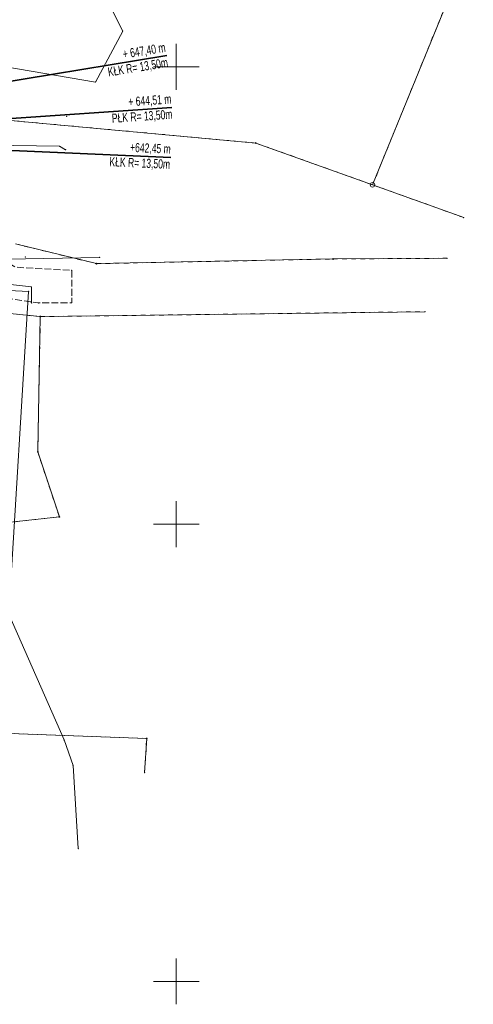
# Model space of a CAD drawing. Extents: x 6456700 to 6518119, y 5963420 to 5980059.
# Tile 183 of 256: x 6512502 to 6512551, y 5966147 to 5966254. Entities that reach past the tile are written whole.
import ezdxf

# ---------------------------------------------------------------- set-up
doc = ezdxf.new("R2010")
doc.units = 0
doc.header["$MEASUREMENT"] = 0
doc.linetypes.add('L_0_03', pattern=[1, 0.5, -0.5])
doc.linetypes.add('L_0_52', pattern=[1, 0.75, -0.25])
doc.layers.get('0').update_dxf_attribs({"color": 2, "linetype": 'CONTINUOUS', "lineweight": 5})
for name, color, linetype, lineweight in [('18mm Kreska ciągła', 7, 'CONTINUOUS', 18), ('202_punkt_graniczny', 7, 'CONTINUOUS', 18), ('203_punkt_graniczny', 7, 'CONTINUOUS', 18), ('218_kontur_uzytku_gruntowego', 96, 'L_0_03', 18), ('219_dzialka_ewidencyjna', 7, 'CONTINUOUS', 18), ('35mm Ciągła', 7, 'CONTINUOUS', 35), ('jezdnia', 7, 'CONTINUOUS', 18), ('ogrodzenie_trwale', 7, 'CONTINUOUS', 18), ('przewod_elektroenergetyczny_niskiego_napiecia', 7, 'CONTINUOUS', 18), ('przewod_kanalizacyjny', 7, 'CONTINUOUS', 18), ('przewod_wodociagowy', 7, 'CONTINUOUS', 18), ('siatka_krzyrzy', 7, 'CONTINUOUS', 18)]:
    doc.layers.add(name, color=color, linetype=linetype, lineweight=lineweight)
doc.styles.add('Znaczniki', font='GOTHIC.TTF', dxfattribs={"width": 0.7})

# ---------------------------------------------------------------- blocks, each defined once
blk = doc.blocks.new('mdcp_nowa')
at = {"layer": '203_punkt_graniczny', "linetype": 'Continuous', "lineweight": 18}
for points in [[(6495258.69, 5982691.62, 1), (6495258.69, 5982691.71, 1)], [(6495267.15, 5982678.95, 1), (6495267.15, 5982679.04, 1)], [(6495241.28, 5982678.44, 1), (6495241.28, 5982678.53, 1)], [(6495235.14, 5982672.64, 1), (6495235.14, 5982672.74, 1)], [(6495234.86, 5982657.86, 1), (6495234.86, 5982657.95, 1)], [(6495237.22, 5982650.75, 1), (6495237.22, 5982650.83, 1)], [(6495246.77, 5982626.53, 1), (6495246.77, 5982626.62, 1)]]:
    blk.add_hatch(color=18, dxfattribs=at).paths.add_polyline_path(points)
for p in [(6495281.45, 5982683.52), (6495279.62, 5982679.07), (6495277.22, 5982673.23), (6495246.55, 5982622.83), (6495239.28, 5982614.53)]:
    blk.add_point(p)
at = {"layer": '202_punkt_graniczny', "color": 7, "linetype": 'Continuous', "lineweight": 18}
blk.add_circle((6495271.47, 5982687.1), 0.25, dxfattribs=at)
at = {"layer": '202_punkt_graniczny'}
blk.add_point((6495271.47, 5982687.1), dxfattribs=at)
at = {"layer": '203_punkt_graniczny', "color": 7, "linetype": 'Continuous', "lineweight": 18}
for centre in [(6495258.69, 5982691.67), (6495267.15, 5982678.99), (6495241.28, 5982678.48), (6495235.14, 5982672.69), (6495234.86, 5982657.9), (6495237.22, 5982650.79), (6495246.77, 5982626.57)]:
    blk.add_circle(centre, 0.045, dxfattribs=at)
at = {"layer": '203_punkt_graniczny'}
for p in [(6495258.69, 5982691.67), (6495267.15, 5982678.99), (6495241.28, 5982678.48), (6495235.14, 5982672.69), (6495234.86, 5982657.9), (6495237.22, 5982650.79), (6495246.77, 5982626.57)]:
    blk.add_point(p, dxfattribs=at)
at = {"layer": '218_kontur_uzytku_gruntowego', "lineweight": 18, "flags": 128}
for points in [[(6495271.47, 5982687.1), (6495281.59, 5982711.91)], [(6495222.38, 5982695.01), (6495258.69, 5982691.67)], [(6495258.69, 5982691.67), (6495271.47, 5982687.1)], [(6495281.45, 5982683.52), (6495271.47, 5982687.1)], [(6495232.41, 5982680.64), (6495241.28, 5982678.48)], [(6495241.28, 5982678.48), (6495267.15, 5982678.99)], [(6495267.15, 5982678.99), (6495279.62, 5982679.07)], [(6495235.14, 5982672.69), (6495219.56, 5982674.25)], [(6495234.86, 5982657.9), (6495235.14, 5982672.69)], [(6495235.14, 5982672.69), (6495277.22, 5982673.23)], [(6495237.22, 5982650.79), (6495234.86, 5982657.9)], [(6495225.45, 5982649.51), (6495237.22, 5982650.79)], [(6495246.77, 5982626.57), (6495223.81, 5982627.41)], [(6495246.55, 5982622.83), (6495246.77, 5982626.57)]]:
    blk.add_lwpolyline(points, dxfattribs=at)
at = {"layer": '218_kontur_uzytku_gruntowego'}
for p in [(6495258.69, 5982691.67), (6495258.69, 5982691.67), (6495258.69, 5982691.67), (6495258.69, 5982691.67), (6495271.47, 5982687.1), (6495271.47, 5982687.1), (6495271.47, 5982687.1), (6495271.47, 5982687.1), (6495267.15, 5982678.99), (6495267.15, 5982678.99), (6495267.15, 5982678.99), (6495267.15, 5982678.99), (6495241.28, 5982678.48), (6495241.28, 5982678.48), (6495241.28, 5982678.48), (6495241.28, 5982678.48), (6495235.14, 5982672.69), (6495235.14, 5982672.69), (6495235.14, 5982672.69), (6495235.14, 5982672.69), (6495234.86, 5982657.9), (6495234.86, 5982657.9), (6495237.22, 5982650.79), (6495237.22, 5982650.79), (6495246.77, 5982626.57), (6495246.77, 5982626.57)]:
    blk.add_point(p, dxfattribs=at)
at = {"layer": '219_dzialka_ewidencyjna', "color": 3, "linetype": 'Continuous', "lineweight": 18, "flags": 128}
for points in [[(6495281.59, 5982711.91), (6495271.47, 5982687.1)], [(6495258.69, 5982691.67), (6495222.38, 5982695.01)], [(6495258.69, 5982691.67), (6495271.47, 5982687.1)], [(6495281.45, 5982683.52), (6495271.47, 5982687.1)], [(6495232.41, 5982680.64), (6495241.28, 5982678.48)], [(6495241.28, 5982678.48), (6495267.15, 5982678.99)], [(6495279.62, 5982679.07), (6495267.15, 5982678.99)], [(6495235.14, 5982672.69), (6495219.56, 5982674.25)], [(6495235.14, 5982672.69), (6495234.86, 5982657.9)], [(6495277.22, 5982673.23), (6495235.14, 5982672.69)], [(6495234.86, 5982657.9), (6495237.22, 5982650.79)], [(6495225.45, 5982649.51), (6495237.22, 5982650.79)], [(6495223.81, 5982627.41), (6495246.77, 5982626.57)], [(6495246.55, 5982622.83), (6495246.77, 5982626.57)]]:
    blk.add_lwpolyline(points, dxfattribs=at)
at = {"layer": '219_dzialka_ewidencyjna', "color": 3}
for p in [(6495258.69, 5982691.67), (6495258.69, 5982691.67), (6495271.47, 5982687.1), (6495271.47, 5982687.1), (6495271.47, 5982687.1), (6495267.15, 5982678.99), (6495267.15, 5982678.99), (6495241.28, 5982678.48), (6495241.28, 5982678.48), (6495235.14, 5982672.69), (6495235.14, 5982672.69), (6495235.14, 5982672.69), (6495234.86, 5982657.9), (6495234.86, 5982657.9), (6495237.22, 5982650.79), (6495237.22, 5982650.79), (6495246.77, 5982626.57), (6495246.77, 5982626.57)]:
    blk.add_point(p, dxfattribs=at)
at = {"layer": 'jezdnia', "color": 7, "linetype": 'L_0_52', "lineweight": 18, "flags": 128}
blk.add_lwpolyline([(6495195.83, 5982978.97), (6495200.77, 5982990.52), (6495203.76, 5983005.28), (6495200.35, 5983025.82), (6495193.24, 5983036.29), (6495189.14, 5983049.6), (6495185.12, 5983067.8), (6495183.17, 5983077.08), (6495178.19, 5983089.73), (6495174.64, 5983098.86), (6495168.43, 5983115.09), (6495161.55, 5983133.83), (6495154.76, 5983147.58), (6495144.33, 5983166.27), (6495135.54, 5983182.13), (6495131.43, 5983212.99), (6495131.68, 5983233.26), (6495131.46, 5983243.99), (6495128.32, 5983280.81), (6495127.29, 5983298.52), (6495124.19, 5983336.19), (6495123.5, 5983344), (6495121.28, 5983367.92), (6495119.64, 5983396.13), (6495116.73, 5983412.76), (6495117.19, 5983441.35), (6495116.43, 5983457.42), (6495115.48, 5983476.53), (6495115.11, 5983482.62), (6495112.3, 5983484.4), (6495091.45, 5983481.81), (6495091.37, 5983484.19), (6495109.96, 5983486.92), (6495113.25, 5983490.41), (6495113.24, 5983503.43), (6495112.69, 5983521.82), (6495113.13, 5983545.8), (6495113.51, 5983566.95), (6495116.02, 5983585), (6495118.4, 5983609.28), (6495123.42, 5983650.06), (6495131.2, 5983686.54), (6495140.07, 5983719.72), (6495146.41, 5983753.33), (6495149.05, 5983763.24), (6495154.18, 5983776.85), (6495160.67, 5983784.68), (6495175.29, 5983798.4), (6495197.26, 5983816.17), (6495217.4, 5983831.86), (6495238.65, 5983846.53), (6495263.72, 5983869.02), (6495276.39, 5983884.8), (6495285.32, 5983901), (6495289.2, 5983910.41), (6495292.89, 5983924.2), (6495294.78, 5983930.12), (6495299.2, 5983944.93), (6495304.61, 5983964.52), (6495307.5, 5983979.46), (6495307.59, 5983992.22), (6495306.46, 5984009.09), (6495305.69, 5984028.3), (6495305.67, 5984038.17), (6495300.99, 5984057.07), (6495297.28, 5984082.3), (6495291.79, 5984107.54), (6495288.36, 5984130.45), (6495280.64, 5984151.56), (6495274.64, 5984171.22), (6495270.98, 5984181.26), (6495273.99, 5984181.03), (6495276.87, 5984171.8), (6495283.5, 5984152.14), (6495291.35, 5984131.82), (6495294.78, 5984110.77), (6495299.68, 5984081.31), (6495303.27, 5984060.79), (6495332.62, 5984062.58), (6495350.78, 5984065.69), (6495352.73, 5984070.57), (6495357.63, 5984062.1), (6495352.37, 5984062.87), (6495334.16, 5984059.86), (6495303.89, 5984056.79), (6495307.64, 5984045.46), (6495309.06, 5984037.47), (6495310.62, 5984029.01), (6495312.95, 5983997.49), (6495310.44, 5983991.82), (6495310.09, 5983979.31), (6495307.08, 5983963.82), (6495301.68, 5983944.67), (6495295.97, 5983923.79), (6495292.77, 5983913.71), (6495290.13, 5983906.38), (6495284.32, 5983893.37), (6495278.05, 5983883.04), (6495264.46, 5983865.44), (6495239.09, 5983842.69), (6495219.23, 5983829.73), (6495216.93, 5983819.97), (6495223.58, 5983813.84), (6495228.16, 5983809.41), (6495224.21, 5983807.55), (6495214.94, 5983813.05), (6495207.87, 5983817.5), (6495201.24, 5983815.27), (6495178.34, 5983796.41), (6495165.6, 5983786.15), (6495159.73, 5983777.73), (6495154.77, 5983771.17), (6495151.16, 5983759.97), (6495150.26, 5983749.93), (6495142.6, 5983719.51), (6495134.42, 5983684.95), (6495127.4, 5983650.76), (6495120.08, 5983602.2), (6495117.42, 5983578.29), (6495115.94, 5983567.9), (6495115.38, 5983544.13), (6495115.07, 5983520.98), (6495115.65, 5983504.52), (6495116.24, 5983490.91), (6495120.25, 5983487.29), (6495126.33, 5983487.84), (6495143.65, 5983489.58), (6495144.46, 5983486.94), (6495127.88, 5983485.15), (6495121.64, 5983482.36), (6495118.37, 5983476.22), (6495119.55, 5983458.22), (6495119.45, 5983441.1), (6495120.18, 5983413.18), (6495121.99, 5983405.13), (6495126.07, 5983403.29), (6495130.48, 5983403.23), (6495129.73, 5983399.77), (6495124.35, 5983396.96), (6495123.73, 5983368.04), (6495126.63, 5983336.2), (6495129.59, 5983298.85), (6495131.1, 5983280.79), (6495133, 5983262.8), (6495134.25, 5983243.51), (6495134.8, 5983233.03), (6495133.67, 5983213.6), (6495138.07, 5983181.73), (6495146.27, 5983167.62), (6495157.18, 5983147.99), (6495163.68, 5983134.39), (6495170.96, 5983115.51), (6495175.46, 5983104.48), (6495181.17, 5983100.74), (6495199.93, 5983101.55), (6495199.17, 5983099.07), (6495182.34, 5983097.53), (6495180.35, 5983094.32), (6495185.39, 5983081.2), (6495192.07, 5983052.44), (6495195.58, 5983038.04), (6495198.53, 5983033.23), (6495203.76, 5983025.83), (6495206.13, 5983003.89), (6495202.54, 5982989.27), (6495201.18, 5982984.38), (6495199.22, 5982977.33), (6495199.31, 5982965.37), (6495200.17, 5982948.62), (6495203.01, 5982926.24), (6495205.43, 5982907.13), (6495210.02, 5982873.53), (6495214.31, 5982847.66), (6495217.75, 5982836.69), (6495222.16, 5982822), (6495228.36, 5982806.97), (6495230.37, 5982804.25), (6495235.28, 5982800.03), (6495240.12, 5982797.03), (6495226.36, 5982801.25), (6495225.42, 5982799.59), (6495224.16, 5982791.52), (6495222.71, 5982778.54), (6495222.21, 5982760.62), (6495221.26, 5982748.78), (6495217.72, 5982722.5), (6495220.89, 5982699.43), (6495222.63, 5982688.01), (6495226.82, 5982681.43), (6495232.44, 5982678.09), (6495238.57, 5982677.74), (6495238.58, 5982674.2), (6495234.94, 5982674.18), (6495222.7, 5982675.95), (6495211.13, 5982675.67), (6495203.44, 5982672.24), (6495190.56, 5982660.85), (6495183.64, 5982651.87), (6495180.18, 5982645.51), (6495176.56, 5982638.14), (6495173.06, 5982629.9), (6495169.79, 5982622.28), (6495168.95, 5982621.1), (6495167.1, 5982622.09), (6495169.54, 5982629.99), (6495175.88, 5982643.52), (6495181.21, 5982652.88), (6495188.25, 5982661.9), (6495200.25, 5982673.34), (6495211.64, 5982680.53), (6495218.14, 5982692.06), (6495218.39, 5982699.72), (6495215.1, 5982723.62), (6495216.08, 5982729.8), (6495218.41, 5982743.49), (6495220.09, 5982761.04), (6495220.41, 5982779.3), (6495221.74, 5982791.03), (6495222.5, 5982799.07), (6495220.92, 5982803.86), (6495210.51, 5982812.59), (6495206.38, 5982817.94), (6495202.5, 5982823.86), (6495197.41, 5982834.99), (6495191.07, 5982840.79), (6495178.96, 5982851.25), (6495180.72, 5982852.83), (6495192.33, 5982842.82), (6495193.9, 5982841.49), (6495196.29, 5982839.47), (6495200.7, 5982838.43), (6495206.86, 5982825.62), (6495210.11, 5982820.87), (6495214.26, 5982814.71), (6495221.36, 5982809.09), (6495224.36, 5982806.84), (6495223.38, 5982810.9), (6495218.5, 5982823.84), (6495214.57, 5982836.22), (6495211.53, 5982847.15), (6495206.8, 5982872.08), (6495202.64, 5982906.51), (6495199.04, 5982926.21), (6495196.67, 5982948.55), (6495195.68, 5982964.58)], close=True, dxfattribs=at)
at = {"layer": 'jezdnia'}
for p in [(6495238.57, 5982677.74), (6495234.94, 5982674.18), (6495238.58, 5982674.2)]:
    blk.add_point(p, dxfattribs=at)
at = {"layer": 'ogrodzenie_trwale'}
for p in [(6495238.01, 5982694.57), (6495233.52, 5982679.19)]:
    blk.add_point(p, dxfattribs=at)
at = {"layer": 'przewod_elektroenergetyczny_niskiego_napiecia', "color": 1, "linetype": 'Continuous', "lineweight": 18, "flags": 128}
blk.add_lwpolyline([(6495203.13, 5982678.47), (6495241.63, 5982679.17)], dxfattribs=at)
at = {"layer": 'przewod_elektroenergetyczny_niskiego_napiecia'}
blk.add_point((6495241.63, 5982679.17), dxfattribs=at)
at = {"layer": 'przewod_elektroenergetyczny_niskiego_napiecia', "color": 1}
blk.add_point((6495241.63, 5982679.17), dxfattribs=at)
at = {"layer": 'przewod_kanalizacyjny', "color": 34, "linetype": 'Continuous', "lineweight": 18, "flags": 128}
for points in [[(6495224.17, 5982693.93), (6495224.54, 5982691.49), (6495237.25, 5982691.31), (6495237.91, 5982690.94)], [(6495195.58, 5982662.94), (6495192.91, 5982665.58), (6495209.2, 5982676.71), (6495233.85, 5982675.45), (6495231.71, 5982640.15), (6495237.74, 5982626.4), (6495238.73, 5982623.6), (6495239.28, 5982614.53)]]:
    blk.add_lwpolyline(points, dxfattribs=at)
at = {"layer": 'przewod_kanalizacyjny'}
for p in [(6495237.25, 5982691.31), (6495237.91, 5982690.94), (6495233.85, 5982675.45), (6495237.74, 5982626.4), (6495238.73, 5982623.6)]:
    blk.add_point(p, dxfattribs=at)
at = {"layer": 'przewod_wodociagowy', "color": 5, "linetype": 'Continuous', "lineweight": 18, "flags": 128}
for points in [[(6495241.87, 5982708.02), (6495242.26, 5982707.69), (6495244.16, 5982703.9), (6495241.16, 5982698.33), (6495218.75, 5982702.14)], [(6495221.38, 5982677.4), (6495221.67, 5982677.32), (6495234.16, 5982675.94), (6495234.16, 5982674.23), (6495234.18, 5982674.19)]]:
    blk.add_lwpolyline(points, dxfattribs=at)
at = {"layer": 'przewod_wodociagowy'}
for p in [(6495244.16, 5982703.9), (6495241.16, 5982698.33), (6495234.16, 5982675.94), (6495234.16, 5982674.23), (6495234.18, 5982674.19)]:
    blk.add_point(p, dxfattribs=at)
at = {"layer": 'siatka_krzyrzy', "linetype": 'Continuous', "lineweight": 18, "flags": 128}
for points in [[(6495250, 5982697.5), (6495250, 5982702.5)], [(6495247.5, 5982700), (6495252.5, 5982700)], [(6495250, 5982647.5), (6495250, 5982652.5)], [(6495247.5, 5982650), (6495252.5, 5982650)], [(6495250, 5982597.5), (6495250, 5982602.5)], [(6495247.5, 5982600), (6495252.5, 5982600)]]:
    blk.add_lwpolyline(points, dxfattribs=at)

msp = doc.modelspace()

# ---------------------------------------------------------------- block references
at = {"linetype": 'ByBlock'}
msp.add_blockref('mdcp_nowa', (17268.786, -16450.998), dxfattribs=at)

# ---------------------------------------------------------------- next in the draw order: linework, layer by layer
at = {"layer": '35mm Ciągła'}
for p, q in [((6512488.142, 5966245.371), (6512517.746, 5966250.231)), ((6512488.32, 5966242.497), (6512518.314, 5966244.572)), ((6512488.227, 5966240.435), (6512518.196, 5966239.081))]:
    msp.add_line(p, q, dxfattribs=at)

# ---------------------------------------------------------------- next in the draw order: texts
at = {"layer": '18mm Kreska ciągła', "char_height": 1, "attachment_point": 6, "style": 'Znaczniki'}
for s, insert, rotation in [('+ 647,40 m\\PKŁK R= 13,50m', (6512517.746, 5966250.231), 9.32279), ('+ 644,51 m\\PPŁK R= 13,50m', (6512518.314, 5966244.572), 3.95774), ('+642,45 m\\PKŁK R= 13,50m', (6512518.15, 5966239.083), 357.41334)]:
    msp.add_mtext(s, dxfattribs=dict(at, insert=insert, rotation=rotation))

doc.saveas('drawing.dxf')
